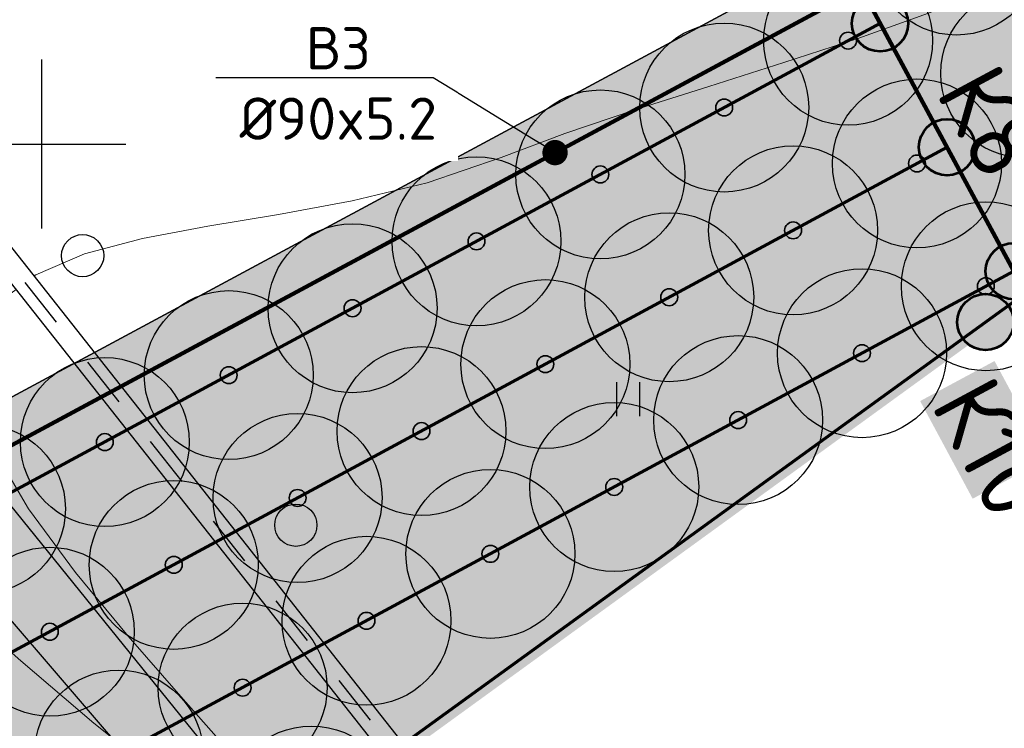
# Model space of a CAD drawing. Header units: millimetres. Extents: x -76021 to 1074922, y 19208 to 400534.
# Tile 50 of 109: x 208696 to 226181, y 182186 to 194764. Entities that reach past the tile are written whole.
import ezdxf
from ezdxf import colors
from ezdxf.entities.mleader import LeaderData, LeaderLine
from ezdxf.math import Vec2, Vec3

# ---------------------------------------------------------------- set-up
doc = ezdxf.new("R2010")
doc.units = ezdxf.units.MM
doc.linetypes.add('Д_ТРОТ_ТРУБА', pattern=[3, 1.5, -1.5])
for name, color, linetype in [('(001) Сетка', 92, 'Continuous'), ('(022) Возд. Линии', 7, 'Continuous'), ('(028) Гидротехн.', 7, 'Continuous'), ('(031) Горизонтали', 42, 'Continuous'), ('(035) Откосы', 7, 'Continuous'), ('(036) Растительность', 7, 'Continuous'), ('(038) Деревья', 7, 'Continuous')]:
    doc.layers.add(name, color=color, linetype=linetype)
doc.layers.add('В3', color=5, linetype='производственный водопровод', lineweight=50)
doc.styles.add('GOST', font='isocpeur.ttf')
doc.styles.get("Standard").update_dxf_attribs({"font": 'arial.ttf'})
doc.linetypes.add('ОТКОСЫ_НЕУКР', pattern='A,0.5,["|",Standard,S=1.199999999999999,R=0,X=0,Y=-1.199999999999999],1,["|",Standard,S=0.5,R=0,X=0,Y=-0.5],0.5', length=2)
doc.linetypes.add('ОТКОСЫ_НЕУКР1', pattern='A,0.5,["|",Standard,S=-1.199999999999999,R=0,X=0,Y=1.199999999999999],1,["|",Standard,S=-0.5,R=0,X=0,Y=0.5],0.5', length=2)
doc.linetypes.add('производственный водопровод', pattern='A,5,-0.5,["В3",Standard,S=0.7,R=0,X=0,Y=-0.35],-2', length=7.5)

# ---------------------------------------------------------------- blocks, each defined once
blk = doc.blocks.new('I04010')
for p, q in [((-0.4122729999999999, 0.0071460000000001), (-0.4122729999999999, 1.207145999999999)), ((0.3877269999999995, 1.207145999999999), (0.3877269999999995, 0.0071460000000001))]:
    blk.add_line(p, q)
blk = doc.blocks.new('Setka')
at = {"layer": '(001) Сетка'}
for p, q in [((0, 1.5), (0, -1.5)), ((-1.5, 0), (1.5, 0))]:
    blk.add_line(p, q, dxfattribs=at)
blk = doc.blocks.new('d-flat-44')
at = {"layer": '(038) Деревья'}
blk.add_ellipse((0, 0), major_axis=(0.2651650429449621, 0.2651650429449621), ratio=0.9999999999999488, start_param=5.497787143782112, end_param=11.7809724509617, dxfattribs=at)
blk = doc.blocks.new('d-flat-45')
at = {"layer": '(038) Деревья'}
blk.add_ellipse((0, 0), major_axis=(0.2651650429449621, 0.2651650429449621), ratio=0.9999999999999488, start_param=5.497787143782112, end_param=11.7809724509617, dxfattribs=at)
blk = doc.blocks.new('A$C05d28b1e')
at = {"layer": '(028) Гидротехн.', "ltscale": 600}
for points in [[(-50702.00000000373, -33563), (-51880.00000000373, -32135), (-92935.00000000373, 19873)], [(-51024.39089181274, -33800.77408502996), (-52191.29833243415, -32386.22075293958), (-93248.96469539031, 19625.15696488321)]]:
    blk.add_lwpolyline(points, dxfattribs=at)
at = {"layer": '(028) Гидротехн.', "color": 3, "linetype": 'Д_ТРОТ_ТРУБА', "ltscale": 600, "flags": 128}
blk.add_lwpolyline([(-50870.11093271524, -33673.50392268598), (-52035.64916621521, -32260.61037646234), (-93091.9823477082, 19749.07848244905)], dxfattribs=at)
at = {"layer": '(031) Горизонтали', "color": 42, "linetype": 'Continuous', "lineweight": 0, "ltscale": 600}
for points in [[(-65792.68308405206, -14510.57369783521), (-65768.19852826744, -14492.43542435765), (-64904.1471157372, -14116.27334648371), (-63873.62613029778, -13842.2228667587), (-62713.09468564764, -13624.62459327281), (-61459.01189548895, -13417.81913414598), (-60147.83687353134, -13176.14709746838), (-58816.02873346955, -12853.94909131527), (-57500.04658901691, -12405.56572379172), (-56369.26381834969, -11979.98109681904), (-55126.71714304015, -11561.40148405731), (-53816.22402391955, -11144.28939425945), (-52481.60192185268, -10723.10733616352), (-51166.66829767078, -10292.31781849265), (-49915.24061220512, -9846.383349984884), (-48771.13632630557, -9379.766439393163), (-47778.17290081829, -8886.929595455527)], [(-61288.02127660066, -24680.30395136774), (-61288.02127659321, -24680.30395136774), (-61254.6401678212, -24636.41195966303), (-61241.3898649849, -24512.8183427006), (-61343.86845077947, -24244.05517087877), (-61676.90868246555, -23747.2988935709), (-62340.3007516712, -22940.82435168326), (-63189.37232371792, -21976.04999580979), (-64128.90884261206, -20904.23697194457), (-65063.69575234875, -19776.64642605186), (-65898.51849693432, -18644.53950414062), (-66538.1625203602, -17559.17735220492), (-66845.36487825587, -16758.99135513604), (-66924.47538701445, -16215.80277499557), (-66893.74652248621, -15886.94787703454), (-66851.05617977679, -15733.73194220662), (-66787.61025614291, -15572.59317088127), (-66628.78347082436, -15277.5453004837), (-66315.08104138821, -14897.56854867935), (-66114.24718772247, -14748.78989028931)], [(-67328.66131193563, -20197.21482849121), (-66032.3675891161, -21342.54209859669), (-64732.96314461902, -22450.74440090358), (-64446.23801518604, -22682.20796757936)]]:
    blk.add_lwpolyline(points, dxfattribs=at)
at = {"layer": '(035) Откосы', "linetype": 'ОТКОСЫ_НЕУКР', "ltscale": 600}
blk.add_lwpolyline([(-79529, -13386), (-74046.00000000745, -8904.999999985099), (-55391.00000001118, -31972), (-60247.00000001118, -36044.9999999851), (-79529, -13386)], dxfattribs=at)
at = {"layer": '(035) Откосы', "linetype": 'ОТКОСЫ_НЕУКР1', "ltscale": 600}
blk.add_lwpolyline([(-77383.99999999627, -13280), (-74180, -11342), (-56566.06195314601, -31862.91687582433), (-60208.00000000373, -34835), (-77383.99999999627, -13280)], dxfattribs=at)
at = {"layer": '(001) Сетка', "xscale": 1000, "yscale": 1000, "zscale": 1000}
blk.add_blockref('Setka', (-65665, -12169), dxfattribs=at)
at = {"layer": '(022) Возд. Линии', "xscale": 1000, "yscale": 1000, "zscale": 1000}
for name, p in [('d-flat-44', (-64934.75425536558, -14149.22673769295)), ('d-flat-45', (-61148.11517694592, -18935.18122076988))]:
    blk.add_blockref(name, p, dxfattribs=at)
at = {"layer": '(036) Растительность', "linetype": 'Continuous', "xscale": 500, "yscale": 500, "zscale": 500}
blk.add_blockref('I04010', (-55240.5001652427, -17001.79863125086), dxfattribs=at)
blk = doc.blocks.new('фонтан разбрызгиватель')
h = blk.add_hatch(color=256)
h.dxf.hatch_style = 1
h.set_gradient(color1=(0, 0, 255), color2=(0, 0, 255), tint=1)
h.paths.add_polyline_path([(150, 3.552713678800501e-15, 1), (-150, 0, 1)])
at = {"lineweight": 35}
blk.add_circle((0, 0), 150, dxfattribs=at)
blk = doc.blocks.new('Приямок')
at = {"layer": 'В3', "ltscale": 1000}
h = blk.add_hatch(color=256, dxfattribs=at)
h.set_gradient(color1=(0, 0, 255), color2=(0, 0, 255), tint=1)
h.paths.add_polyline_path([(500, 0, 1), (-500, 0, 1)])
at = {"color": 1, "lineweight": 53, "ltscale": 1250}
blk.add_circle((0, 0), 500, dxfattribs=at)
blk = doc.blocks.new('_Dot')
at = {"color": 0, "linetype": 'ByBlock', "lineweight": -2}
blk.add_line((-0.5, 0), (-1, 0), dxfattribs=at)
at = {"color": 0, "linetype": 'ByBlock', "const_width": 0.5}
blk.add_lwpolyline([(-0.25, 0, 1), (0.25, 0, 1)], format="xyb", close=True, dxfattribs=at)

msp = doc.modelspace()

# ---------------------------------------------------------------- block references
at = {"color": 5, "lineweight": 50}
msp.add_blockref('A$C05d28b1e', (274748.0189126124, 204725.4916361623), dxfattribs=at)

# ---------------------------------------------------------------- next in the draw order: hatches: boundary and pattern name
at = {"true_color": 0xbdffbd, "transparency": 33554687}
h = msp.add_hatch(color=254, dxfattribs=at)
h.dxf.hatch_style = 1
h.paths.add_polyline_path([(214820.8800540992, 216948.7253162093), (217126.1156239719, 218322.0207615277), (215603.6625730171, 220877.6346598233), (209171.3314113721, 217045.7091063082), (215496.6642266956, 206427.9048698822), (221928.9953883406, 210259.8304233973), (220406.5423373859, 212815.4443216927), (218101.3067675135, 211442.1488763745)], flags=16)
h.paths.add_polyline_path([(224023.6489053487, 225893.6638374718), (217321.8775845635, 221901.2249949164), (218844.3306355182, 219345.6110966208), (221149.5662053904, 220718.9065419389), (224429.9929188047, 215212.3301021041), (222124.7573489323, 213839.0346567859), (223647.210399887, 211283.4207584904), (230348.9817206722, 215275.8596010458)], flags=16)
h.paths.add_polyline_path([(198145.9180665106, 256389.507595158), (196714.6222119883, 258810.6963092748), (195945.5755586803, 258343.3554829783), (195452.2226863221, 259155.207035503), (180753.4366827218, 250222.9234517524), (181792.0743087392, 248513.7622885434), (184954.0224606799, 250435.2418966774), (185778.5186348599, 249078.4675946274)], flags=17)
h.paths.add_polyline_path([(112361.9479704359, 220188.4503307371), (111031.9257359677, 219380.2110810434), (111784.9358170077, 218141.0728544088), (110930.4036978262, 217621.7834914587), (111501.6587876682, 216681.7376184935), (112356.2343066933, 217201.0533550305), (113109.2443877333, 215961.9151283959), (114308.0171651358, 216690.3955891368)], flags=17)
h.paths.add_polyline_path([(105307.4471395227, 232868.8987692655), (103501.6980646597, 231771.5657776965), (104254.7081456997, 230532.427551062), (103400.2809094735, 230013.2019242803), (108385.7459097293, 221809.2211079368), (109240.2780289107, 222328.510470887), (109993.2881099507, 221089.3722442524), (111388.9133730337, 221937.4777016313)], flags=17)
h.paths.add_polyline_path([(156979.3206527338, 232925.0673546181), (156752.8632677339, 233297.7210673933), (159914.8114196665, 235219.2006755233), (158876.1737936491, 236928.3618387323), (144177.3877900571, 227996.0782549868), (144670.7406624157, 227184.2267024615), (143901.6940091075, 226716.8858761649), (144568.74273966, 225588.5022138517)], flags=17)
h.paths.add_polyline_path([(142502.740888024, 224367.1765615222), (141850.5488729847, 225470.4285141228), (141081.5022196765, 225003.087687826), (140588.1493473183, 225814.9392403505), (140331.7751728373, 225659.143596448), (141058.82151105, 224462.7307822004), (136016.7960795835, 221398.7497854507), (135886.9663763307, 221612.3949308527), (132969.5134724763, 219839.4922793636), (133454.8570661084, 219018.4821243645)], flags=17)
edge = h.paths.add_edge_path(flags=17)
edge.add_line((209900.1426716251, 266779.7772694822), (204300.5454405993, 276526.4190539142))
edge.add_line((204300.5454405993, 276526.4190539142), (202947.913577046, 275704.4401920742))
edge.add_line((202947.913577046, 275704.4401920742), (208270.9314103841, 266944.9892306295))
edge.add_line((208270.9314103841, 266944.9892306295), (204339.8607350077, 264556.1226907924))
edge.add_line((204339.8607350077, 264556.1226907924), (205066.9070732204, 263359.7098765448))
edge.add_line((205066.9070732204, 263359.7098765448), (200024.8816417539, 260295.7288797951))
edge.add_line((200024.8816417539, 260295.7288797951), (199297.8353035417, 261492.1416940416))
edge.add_line((199297.8353035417, 261492.1416940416), (199041.4611290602, 261336.3460501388))
edge.add_line((199041.4611290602, 261336.3460501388), (199534.8140014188, 260524.4944976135))
edge.add_line((199534.8140014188, 260524.4944976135), (198765.7673481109, 260057.1536713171))
edge.add_line((198765.7673481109, 260057.1536713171), (200211.9199181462, 257610.8332474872))
edge.add_line((200211.9199181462, 257610.8332474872), (208825.5364367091, 262702.8087484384))
edge.add_arc((207298.8793712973, 265285.3110629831), 2999.999999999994, 300.5896344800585, 389.8780372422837)
edge = h.paths.add_edge_path(flags=17)
edge.add_line((103051.5675112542, 200547.2891192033), (115708.5556294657, 208238.79553633))
edge.add_arc((114150.5991936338, 210802.5372830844), 3000.000000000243, 301.2865698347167, 389.0884551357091)
edge.add_line((116772.209793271, 212261.0152101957), (115281.051762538, 214941.3682182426))
edge.add_line((115281.051762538, 214941.3682182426), (114147.8820137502, 214252.7539651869))
edge.add_line((114147.8820137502, 214252.7539651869), (114900.8920947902, 213013.6157385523))
edge.add_line((114900.8920947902, 213013.6157385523), (114046.3165757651, 212494.3000020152))
edge.add_line((114046.3165757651, 212494.3000020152), (114409.7896270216, 211896.176067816))
edge.add_line((114409.7896270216, 211896.176067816), (101761.8205277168, 204210.1503833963))
edge.add_line((101761.8205277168, 204210.1503833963), (101398.4063783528, 204808.1773898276))
edge.add_line((101398.4063783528, 204808.1773898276), (100543.8077135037, 204288.847587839))
edge.add_line((100543.8077135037, 204288.847587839), (99790.79763168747, 205527.985815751))
edge.add_line((99790.79763168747, 205527.985815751), (97397.99005966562, 204073.9041161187))
edge.add_line((97397.99005966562, 204073.9041161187), (98929.8693286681, 201553.0744301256))
edge.add_arc((101493.6110754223, 203111.0308659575), 3000.000000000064, 211.2865698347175, 301.2865698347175)
h.paths.add_polyline_path([(97999.14992540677, 208476.2852043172), (98853.7485902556, 208995.6150063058), (98282.49350041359, 209935.660879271), (97427.85143572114, 209416.3047036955), (96674.8413539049, 210655.4429316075), (94282.07718811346, 209201.3876094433), (96359.35243577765, 205783.0652806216), (98752.16000567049, 207237.1469789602)], flags=17)
h.paths.add_polyline_path([(90752.37071206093, 222327.0793120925), (89897.62376441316, 221807.6594003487), (89144.61368259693, 223046.7976282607), (86751.95441519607, 221592.8060516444), (93243.43956422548, 210910.5487739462), (95636.20372788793, 212364.6040948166), (94883.19364762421, 213603.7423201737), (95737.83571231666, 214123.0984957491)], flags=17)
edge = h.paths.add_edge_path(flags=17)
edge.add_line((100492.1544576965, 234798.7562548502), (100855.6231213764, 234200.6395407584))
edge.add_line((100855.6231213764, 234200.6395407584), (101710.0503576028, 234719.8651675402))
edge.add_line((101710.0503576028, 234719.8651675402), (102463.0604386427, 233480.7269409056))
edge.add_line((102463.0604386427, 233480.7269409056), (104334.4125421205, 234617.9261401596))
edge.add_line((104334.4125421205, 234617.9261401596), (103714.5570330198, 235732.114941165))
edge.add_arc((101092.9464333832, 234273.6370140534), 2999.999999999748, 29.08845513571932, 121.286569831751)
edge.add_line((99534.98999768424, 236837.378760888), (85997.6410544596, 228610.8871751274))
edge.add_arc((87555.59749015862, 226047.1454282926), 2999.999999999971, 121.2865698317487, 211.2865698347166)
edge.add_line((84991.85574340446, 224489.1889924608), (85713.3167913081, 223301.9672161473))
edge.add_line((85713.3167913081, 223301.9672161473), (88105.97605657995, 224755.9587914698))
edge.add_line((88105.97605657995, 224755.9587914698), (87352.96597631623, 225995.0970168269))
edge.add_line((87352.96597631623, 225995.0970168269), (88207.712923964, 226514.5169285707))
edge.add_line((88207.712923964, 226514.5169285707), (87844.1853583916, 227112.7305704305))
edge.add_line((87844.1853583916, 227112.7305704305), (100492.1544576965, 234798.7562548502))
edge = h.paths.add_edge_path(flags=17)
edge.add_line((206429.5260647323, 217740.3337827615), (224718.2735818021, 228635.4691841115))
edge.add_line((224718.2735818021, 228635.4691841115), (228392.671244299, 222467.5668450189))
edge.add_line((228392.671244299, 222467.5668450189), (233629.6400466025, 225476.2868388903))
edge.add_line((233629.6400466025, 225476.2868388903), (230763.0187299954, 230465.9191189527))
edge.add_arc((228161.7554297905, 228971.4529122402), 2999.999999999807, 29.87803724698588, 120.0993965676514)
edge.add_line((226657.2505534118, 231566.9230193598), (203230.4818343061, 217987.2298150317))
edge.add_arc((204734.9867106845, 215391.759707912), 2999.999999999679, 120.0993965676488, 209.6273998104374)
edge.add_line((202127.2108544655, 213908.6868561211), (205080.5429171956, 208715.6661361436))
edge.add_line((205080.5429171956, 208715.6661361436), (210103.8834394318, 211572.4990714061))
edge.add_line((210103.8834394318, 211572.4990714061), (206429.5260647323, 217740.3337827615))
edge = h.paths.add_edge_path(flags=17)
edge.add_line((215489.0996818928, 196338.8022293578), (220126.3913766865, 198832.9888262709))
edge.add_arc((218705.3361244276, 201475.0717110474), 3000.000000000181, 298.2737704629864, 330.6005223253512)
edge.add_line((221318.9909833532, 200002.384276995), (224444.8141732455, 205549.945001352))
edge.add_arc((227058.4690321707, 204077.2575672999), 2999.999999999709, 120.9636571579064, 150.6005223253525, ccw=False)
edge.add_line((225514.9862276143, 206649.7390214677), (237068.7907628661, 213581.994489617))
edge.add_arc((235525.3079583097, 216154.4759437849), 2999.99999999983, 300.9636571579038, 389.8780372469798)
edge.add_line((238126.5712585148, 217648.9421504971), (236200.48088148, 221001.4891590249))
edge.add_line((236200.48088148, 221001.4891590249), (234625.9508510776, 223742.1113054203))
edge.add_line((234625.9508510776, 223742.1113054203), (229416.3894048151, 220749.137263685))
edge.add_line((229416.3894048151, 220749.137263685), (233090.787067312, 214581.2349245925))
edge.add_line((233090.787067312, 214581.2349245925), (214802.0395502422, 203686.0995232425))
edge.add_line((214802.0395502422, 203686.0995232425), (211127.6821755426, 209853.9342345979))
edge.add_line((211127.6821755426, 209853.9342345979), (206069.258151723, 206977.1488986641))
edge.add_line((206069.258151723, 206977.1488986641), (211460.2685734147, 197497.8122623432))
edge.add_arc((214068.0444296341, 198980.885114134), 2999.99999999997, 209.6273998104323, 298.2737704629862)
edge = h.paths.add_edge_path(flags=17)
edge.add_line((194192.9728349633, 196985.9511812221), (199241.3180521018, 187599.8654020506))
edge.add_line((199241.3180521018, 187599.8654020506), (206679.6983444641, 191600.6291342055))
edge.add_arc((205258.6430922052, 194242.7120189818), 3000.000000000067, 298.2737704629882, 389.6273998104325)
edge.add_line((207866.4189484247, 195725.7848707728), (202800.9094800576, 204632.7736779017))
edge.add_line((202800.9094800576, 204632.7736779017), (195139.3172180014, 200275.5358968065))
edge.add_arc((192052.2705328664, 199382.7002930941), 3213.566967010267, -6.30961949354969e-12, 16.13092597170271, ccw=False)
edge.add_arc((192052.2705328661, 199382.7002930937), 3213.566967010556, 311.77024430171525, 359.9999999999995, ccw=False)
edge = h.paths.add_edge_path(flags=17)
edge.add_line((190745.2686859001, 183030.2299659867), (197920.2766097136, 186889.3377759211))
edge.add_line((197920.2766097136, 186889.3377759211), (192871.9313925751, 196275.4235550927))
edge.add_arc((192052.2705328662, 199382.7002930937), 3213.566967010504, 223.1238736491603, 284.77729662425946, ccw=False)
edge.add_line((189706.7602736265, 197185.9767612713), (182063.1853497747, 192838.9856526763))
edge.add_line((182063.1853497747, 192838.9856526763), (186682.1305488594, 184251.2575985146))
edge.add_arc((189324.2134336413, 185672.3128507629), 2999.999999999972, 208.2737704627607, 298.2737704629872)
edge = h.paths.add_edge_path(flags=17)
edge.add_line((189911.5682307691, 201779.4494049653), (188415.0981299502, 204561.7465990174))
edge.add_line((188415.0981299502, 204561.7465990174), (188128.9854640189, 204387.8792151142))
edge.add_line((188128.9854640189, 204387.8792151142), (185951.4586267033, 207971.1735315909))
edge.add_line((185951.4586267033, 207971.1735315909), (179296.8900734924, 204113.7487009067))
edge.add_arc((180801.3949498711, 201518.2785937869), 2999.999999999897, 120.0993965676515, 208.273770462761)
edge.add_line((178159.3120650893, 200097.2233415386), (181352.4593855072, 194160.3958532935))
edge.add_line((181352.4593855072, 194160.3958532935), (188965.223847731, 198489.864689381))
edge.add_arc((192052.2705328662, 199382.7002930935), 3213.566967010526, 179.9999999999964, 196.1309259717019, ccw=False)
edge.add_arc((192052.2705328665, 199382.7002930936), 3213.566967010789, 131.7702443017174, 179.9999999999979, ccw=False)
edge = h.paths.add_edge_path(flags=17)
edge.add_line((202059.3730541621, 205936.6616060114), (198690.90197442, 211859.6461333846))
edge.add_arc((196083.1261182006, 210376.5732815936), 3000.000000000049, 29.62739981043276, 120.0993965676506)
edge.add_line((194578.6212418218, 212972.0433887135), (194085.6776655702, 212686.3009283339))
edge.add_line((194085.6776655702, 212686.3009283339), (196162.0429310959, 209269.4760573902))
edge.add_line((196162.0429310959, 209269.4760573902), (189698.7432330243, 205341.8029981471))
edge.add_line((189698.7432330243, 205341.8029981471), (191232.6096731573, 202489.9770310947))
edge.add_arc((192052.2705328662, 199382.7002930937), 3213.566967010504, 43.123873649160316, 104.77729662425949, ccw=False)
edge.add_line((194397.7807921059, 201579.4238249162), (202059.3730541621, 205936.6616060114))
edge = h.paths.add_edge_path(flags=17)
edge.add_line((164213.3013144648, 219576.7748846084), (163356.425273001, 220986.8328442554))
edge.add_line((163356.425273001, 220986.8328442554), (167159.3088611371, 223297.8015621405))
edge.add_line((167159.3088611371, 223297.8015621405), (163861.6343985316, 228724.3882553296))
edge.add_line((163861.6343985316, 228724.3882553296), (160699.6862465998, 226802.9086471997))
edge.add_line((160699.6862465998, 226802.9086471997), (159056.7495894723, 229506.492127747))
edge.add_line((159056.7495894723, 229506.492127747), (146556.0182203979, 222116.6323936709))
edge.add_arc((148266.2624116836, 219651.8677383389), 3000.000000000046, 124.7559020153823, 210.589634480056)
edge.add_line((145683.7600971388, 218125.2106729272), (151374.6735680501, 208498.4270661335))
edge.add_line((151374.6735680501, 208498.4270661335), (153745.9948775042, 209939.4518146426))
edge.add_line((153745.9948775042, 209939.4518146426), (152291.9022010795, 212332.2774431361))
edge.add_line((152291.9022010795, 212332.2774431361), (164213.3013144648, 219576.7748846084))
h.paths.add_polyline_path([(183974.4349599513, 211224.52386795), (183689.6048947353, 211693.2344878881), (183143.5248591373, 212591.8527985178), (182972.6087428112, 212487.9890359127), (183388.0637932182, 211804.3245706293), (176636.8771985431, 207701.7059478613), (176221.4221481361, 208385.3704131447), (172290.3514727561, 205996.5038733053), (172082.6239475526, 206338.3361059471), (160289.4119214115, 199171.7364864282), (158835.3192449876, 201564.5621149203), (156421.9761094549, 200098.0011849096), (158829.7007375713, 195944.3574203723)], flags=17)
edge = h.paths.add_edge_path(flags=17)
edge.add_line((138322.9200418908, 217249.6019040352), (127699.7112266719, 210969.6474955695))
edge.add_arc((129226.3682920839, 208387.1451810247), 3000.00000000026, 120.5896344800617, 209.0884551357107)
edge.add_line((126604.7576924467, 206928.6672539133), (137798.0282308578, 186808.7901254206))
edge.add_arc((140419.6388304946, 188267.268052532), 2999.999999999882, 209.0884551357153, 301.2865699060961)
edge.add_line((141977.5952695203, 185703.5263077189), (155410.6444996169, 193866.6361787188))
edge.add_line((155410.6444996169, 193866.6361787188), (153002.9198715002, 198020.2799432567))
edge.add_line((153002.9198715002, 198020.2799432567), (151998.6745921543, 197410.0116108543))
edge.add_line((151998.6745921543, 197410.0116108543), (146909.3502246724, 205784.9013105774))
edge.add_line((146909.3502246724, 205784.9013105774), (147956.0983411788, 206420.9981293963))
edge.add_line((147956.0983411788, 206420.9981293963), (142240.4236777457, 216089.667919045))
edge.add_arc((139657.9213632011, 214563.0108536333), 2999.99999999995, 30.58963448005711, 116.4233669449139)
edge = h.paths.add_edge_path(flags=17)
edge.add_line((196998.758207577, 251064.703188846), (187855.9475715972, 245659.8923677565))
edge.add_line((187855.9475715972, 245659.8923677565), (188900.8454395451, 243940.4294764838))
edge.add_line((188900.8454395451, 243940.4294764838), (185738.8972876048, 242018.9498683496))
edge.add_line((185738.8972876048, 242018.9498683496), (189036.5717502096, 236592.3631751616))
edge.add_line((189036.5717502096, 236592.3631751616), (192839.4553383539, 238903.3318930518))
edge.add_line((192839.4553383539, 238903.3318930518), (193696.3313798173, 237493.2739334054))
edge.add_line((193696.3313798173, 237493.2739334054), (204596.1777995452, 244108.0986252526))
edge.add_line((204596.1777995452, 244108.0986252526), (201107.9187848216, 250008.8586474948))
edge.add_arc((198525.4164702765, 248482.201582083), 3000.000000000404, 30.5896344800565, 120.5896610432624)
edge = h.paths.add_edge_path(flags=17)
edge.add_arc((212280.8176183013, 256613.7646137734), 2999.9999999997, 29.87803724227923, 120.5896344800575)
edge.add_line((210754.1605528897, 259196.2669283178), (205607.1004533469, 256153.5607813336))
edge.add_arc((207133.7575187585, 253571.058466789), 2999.99999999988, 120.589634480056, 210.5896344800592)
edge.add_line((204551.255204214, 252044.4014013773), (208039.514218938, 246143.6413791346))
edge.add_line((208039.514218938, 246143.6413791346), (209464.3959163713, 243798.8847494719))
edge.add_line((209464.3959163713, 243798.8847494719), (213908.4678224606, 246499.4962504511))
edge.add_line((213908.4678224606, 246499.4962504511), (215414.1784507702, 244021.7291597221))
edge.add_line((215414.1784507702, 244021.7291597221), (221098.7118912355, 247287.5819956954))
edge.add_line((221098.7118912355, 247287.5819956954), (214882.0809186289, 258108.2308202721))
edge = h.paths.add_edge_path(flags=17)
edge.add_line((225781.4275314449, 239136.8614991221), (223091.3334999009, 243819.2309285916))
edge.add_line((223091.3334999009, 243819.2309285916), (217492.0815616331, 240602.3736414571))
edge.add_line((217492.0815616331, 240602.3736414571), (218997.7921899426, 238124.606550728))
edge.add_line((218997.7921899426, 238124.606550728), (214553.9731655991, 235424.148723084))
edge.add_line((214553.9731655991, 235424.148723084), (217362.4902366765, 230802.5095836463))
edge.add_line((217362.4902366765, 230802.5095836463), (224684.6691074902, 235046.9251854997))
edge.add_arc((223180.1642311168, 237642.395292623), 3000.000000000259, 300.0993965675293, 389.8780372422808)
h.paths.add_polyline_path([(213901.1204328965, 228796.0723935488), (212589.7435156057, 230954.0478425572), (201822.0281873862, 224410.6307986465), (202029.7557125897, 224068.7985660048), (198098.6850372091, 221679.9320261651), (198514.1400876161, 220996.2675608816), (191762.9534929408, 216893.6489381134), (191347.4984425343, 217577.3134033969), (191176.5823262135, 217473.4496407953), (192007.9564239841, 216105.3571661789)], flags=17)
h.paths.add_polyline_path([(220749.6149157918, 219078.2306395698), (222796.7955859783, 215641.8006164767), (218501.2580571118, 213082.8247787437), (216454.0773869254, 216519.2548018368)], flags=16)
edge = h.paths.add_edge_path(flags=17)
edge.add_line((126035.6612326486, 228965.7470213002), (124411.9581276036, 227979.0412765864))
edge.add_line((124411.9581276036, 227979.0412765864), (123678.8894279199, 229185.3643676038))
edge.add_line((123678.8894279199, 229185.3643676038), (116457.6880194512, 225168.0008190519))
edge.add_line((116457.6880194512, 225168.0008190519), (121741.4954621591, 215670.3695277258))
edge.add_arc((124363.1060617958, 217128.8474548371), 2999.999999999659, 209.0884551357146, 300.5896344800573)
edge.add_line((125889.7631272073, 214546.3451402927), (132421.8561402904, 218407.8192981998))
edge.add_line((132421.8561402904, 218407.8192981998), (131358.6790659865, 220206.2960598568))
edge.add_line((131358.6790659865, 220206.2960598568), (126035.6612326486, 228965.7470213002))
edge = h.paths.add_edge_path(flags=17)
edge.add_line((181938.3257366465, 178293.3791251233), (154215.0541750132, 163382.3023797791))
edge.add_arc((152793.9989227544, 166024.3852645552), 2999.999999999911, 209.0884551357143, 298.2737704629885, ccw=False)
edge.add_line((150172.3883231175, 164565.9073374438), (147155.1258125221, 169989.4295125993))
edge.add_line((147155.1258125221, 169989.4295125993), (155925.2097841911, 174868.4813036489))
edge.add_line((155925.2097841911, 174868.4813036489), (159609.9109477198, 168683.2833438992))
edge.add_line((159609.9109477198, 168683.2833438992), (174558.3815481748, 177588.51925921))
edge.add_line((174558.3815481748, 177588.51925921), (170873.947718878, 183773.2684674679))
edge.add_line((170873.947718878, 183773.2684674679), (179811.7554582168, 188580.505479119))
edge.add_line((179811.7554582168, 188580.505479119), (183159.3533691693, 182356.5172621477))
edge.add_arc((180517.2704843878, 180935.4620098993), 2999.999999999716, -61.72622953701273, 28.27377046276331, ccw=False)
edge = h.paths.add_edge_path(flags=17)
edge.add_line((143726.8553784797, 182085.8729428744), (170853.2707813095, 198570.284303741))
edge.add_arc((172411.2272203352, 196006.542558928), 2999.999999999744, 28.273794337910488, 121.2865699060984, ccw=False)
edge.add_line((175053.309512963, 197427.598912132), (178864.3852900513, 190341.8940689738))
edge.add_line((178864.3852900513, 190341.8940689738), (169849.3746297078, 185493.1331456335))
edge.add_line((169849.3746297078, 185493.1331456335), (166164.9408004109, 191677.8823538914))
edge.add_line((166164.9408004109, 191677.8823538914), (151216.4701999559, 182772.6464385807))
edge.add_line((151216.4701999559, 182772.6464385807), (154901.1713634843, 176587.448478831))
edge.add_line((154901.1713634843, 176587.448478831), (146182.8071944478, 171737.1699123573))
edge.add_line((146182.8071944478, 171737.1699123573), (142663.2012178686, 178063.65327095))
edge.add_arc((145284.811817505, 179522.1311980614), 2999.999999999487, 121.28656990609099, 209.0884551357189, ccw=False)
h.paths.add_polyline_path([(165470.3161239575, 188936.0770072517), (160573.4033410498, 186018.8445522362), (162108.7888436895, 183441.5220349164), (164428.3791092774, 184823.3689872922), (167703.8681815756, 179325.0809503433), (165384.2779159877, 177943.2339979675), (166919.6634186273, 175365.9114806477), (171816.576201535, 178283.1439356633)], flags=16)
h.paths.add_polyline_path([(163666.0629044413, 176919.6436628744), (161346.4726388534, 175537.7967104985), (158070.9835665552, 181036.0847474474), (160390.5738321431, 182417.9316998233), (158855.1883295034, 184995.254217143), (153958.2755465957, 182078.0217621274), (160304.5356241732, 171425.0886905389), (165201.448407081, 174342.3211455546)], flags=16)
h.paths.add_polyline_path([(164011.6043034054, 183178.2857793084), (159716.066774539, 180619.3099415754), (161763.2474447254, 177182.8799184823), (166058.7849735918, 179741.8557562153)], flags=16)
edge = h.paths.add_edge_path()
edge.add_arc((140227.1149719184, 162323.7074873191), 3000.000000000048, 15.94914245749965, 119.0884551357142)
edge.add_line((138768.637044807, 164945.3180869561), (136829.4704326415, 163866.5035211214))
edge.add_line((136829.4704326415, 163866.5035211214), (119327.7353073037, 195325.8307167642))
edge.add_line((119327.7353073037, 195325.8307167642), (121949.345906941, 196784.308643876))
edge.add_arc((120490.8679798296, 199405.9192435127), 2999.999999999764, 299.0884551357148, 389.0884551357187)
edge.add_line((123112.4785794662, 200864.3971706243), (121394.1241307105, 203953.1351988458))
edge.add_arc((118772.5135310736, 202494.6572717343), 2999.999999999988, 29.08845513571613, 121.2865698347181)
edge.add_line((117214.5570952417, 205058.3990184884), (105296.4736441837, 197815.9164872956))
edge.add_arc((101661.2419605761, 203797.9805630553), 6999.999999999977, 219.1121955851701, 301.28656983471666, ccw=False)
edge.add_line((96229.85692333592, 199382.0937237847), (151545.0957390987, 115300.0917611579))
edge.add_line((151545.0957390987, 115300.0917611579), (188931.7371165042, 63929.74618648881))
edge.add_line((188931.7371165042, 63929.74618648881), (189915.2989301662, 64787.52197525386))
edge.add_line((189915.2989301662, 64787.52197525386), (169182.6885089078, 93274.73887317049))
edge.add_line((169182.6885089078, 93274.73887317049), (148747.3285322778, 143403.5520653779))
edge.add_line((148747.3285322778, 143403.5520653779), (143111.6329168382, 163148.0594906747))
edge = h.paths.add_edge_path(flags=17)
edge.add_line((175632.1568957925, 273670.0737452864), (178792.1255034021, 272898.9716775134))
edge.add_line((178792.1255034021, 272898.9716775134), (179563.227571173, 276058.9402851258))
edge.add_line((179563.227571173, 276058.9402851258), (182723.1961787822, 275287.8382173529))
edge.add_line((182723.1961787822, 275287.8382173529), (183494.2982465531, 278447.8068249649))
edge.add_line((183494.2982465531, 278447.8068249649), (186654.2668541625, 277676.704757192))
edge.add_line((186654.2668541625, 277676.704757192), (187425.3689219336, 280836.6733648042))
edge.add_line((187425.3689219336, 280836.6733648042), (190585.3375295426, 280065.5712970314))
edge.add_line((190585.3375295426, 280065.5712970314), (191356.4395973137, 283225.5399046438))
edge.add_line((191356.4395973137, 283225.5399046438), (198084.5022487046, 281583.7441570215))
edge.add_line((198084.5022487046, 281583.7441570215), (199027.0565388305, 282156.5235831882))
edge.add_line((199027.0565388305, 282156.5235831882), (200507.1151559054, 279720.9689256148))
edge.add_line((200507.1151559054, 279720.9689256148), (201958.5073806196, 280602.9633256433))
edge.add_line((201958.5073806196, 280602.9633256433), (196948.466709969, 289323.4247673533))
edge.add_arc((194347.2034096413, 287828.9585608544), 2999.999999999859, 29.87803724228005, 120.0548210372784)
edge.add_line((192844.7182375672, 290425.5983717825), (161940.6008860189, 272543.650370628))
edge.add_arc((163443.0860580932, 269947.0105596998), 3000.000000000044, 120.0548210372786, 211.2865699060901)
edge.add_line((160879.3443132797, 268389.0541206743), (163966.9089127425, 263308.2199874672))
edge.add_line((163966.9089127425, 263308.2199874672), (164992.405610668, 263931.4025630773))
edge.add_line((164992.405610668, 263931.4025630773), (166082.9751179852, 262136.7833417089))
edge.add_line((166082.9751179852, 262136.7833417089), (166128.2197974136, 262164.2780142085))
edge.add_line((166128.2197974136, 262164.2780142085), (167770.0155450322, 268892.3406656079))
edge.add_line((167770.0155450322, 268892.3406656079), (170929.9841526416, 268121.238597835))
edge.add_line((170929.9841526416, 268121.238597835), (171701.0862204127, 271281.2072054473))
edge.add_line((171701.0862204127, 271281.2072054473), (174861.0548280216, 270510.1051376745))
edge.add_line((174861.0548280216, 270510.1051376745), (175632.1568957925, 273670.0737452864))
edge = h.paths.add_edge_path(flags=17)
edge.add_line((123057.3584845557, 235990.6098385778), (124699.1542321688, 242718.6724899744))
edge.add_line((124699.1542321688, 242718.6724899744), (127859.1228397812, 241947.5704222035))
edge.add_line((127859.1228397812, 241947.5704222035), (128630.2249075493, 245107.539029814))
edge.add_line((128630.2249075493, 245107.539029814), (131790.1935151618, 244336.4369620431))
edge.add_line((131790.1935151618, 244336.4369620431), (132561.2955829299, 247496.4055696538))
edge.add_line((132561.2955829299, 247496.4055696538), (135721.2641905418, 246725.3035018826))
edge.add_line((135721.2641905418, 246725.3035018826), (136492.3662583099, 249885.2721094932))
edge.add_line((136492.3662583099, 249885.2721094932), (139652.3348659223, 249114.1700417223))
edge.add_line((139652.3348659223, 249114.1700417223), (140423.4369336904, 252274.1386493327))
edge.add_line((140423.4369336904, 252274.1386493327), (143583.4055413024, 251503.0365815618))
edge.add_line((143583.4055413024, 251503.0365815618), (144354.5076090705, 254663.0051891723))
edge.add_line((144354.5076090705, 254663.0051891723), (147514.4762166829, 253891.9031214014))
edge.add_line((147514.4762166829, 253891.9031214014), (148285.578284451, 257051.8717290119))
edge.add_line((148285.578284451, 257051.8717290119), (155013.640935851, 255410.0759813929))
edge.add_line((155013.640935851, 255410.0759813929), (155058.8856152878, 255437.5706538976))
edge.add_line((155058.8856152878, 255437.5706538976), (153968.3161079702, 257232.189875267))
edge.add_line((153968.3161079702, 257232.189875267), (154993.8128058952, 257855.372450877))
edge.add_line((154993.8128058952, 257855.372450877), (151722.0079826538, 263239.3885864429))
edge.add_arc((149158.2662378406, 261681.432147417), 2999.999999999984, 31.28656990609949, 120.0548210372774)
edge.add_line((147655.7810657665, 264278.0719583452), (127050.7391705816, 252355.4441887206))
edge.add_line((127050.7391705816, 252355.4441887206), (110148.557772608, 242575.3904364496))
edge.add_arc((111651.0429446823, 239978.7506255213), 3000.000000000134, 120.0548210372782, 209.0884551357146)
edge.add_line((109029.4323450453, 238520.2726984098), (115485.3694013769, 226915.7412188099))
edge.add_line((115485.3694013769, 226915.7412188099), (122639.4869877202, 230895.7840936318))
edge.add_line((122639.4869877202, 230895.7840936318), (121971.1597064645, 231995.5700101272))
edge.add_line((121971.1597064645, 231995.5700101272), (123594.8628115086, 232982.2757548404))
edge.add_line((123594.8628115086, 232982.2757548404), (122114.8041944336, 235417.8304124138))
edge.add_line((122114.8041944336, 235417.8304124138), (123057.3584845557, 235990.6098385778))
edge = h.paths.add_edge_path(flags=17)
edge.add_arc((192052.2705328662, 199382.7002930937), 1697.05393394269, -180, 0, ccw=False)
edge.add_arc((192052.2705328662, 199382.7002930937), 1697.05393394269, 0, 180, ccw=False)
edge = h.paths.add_edge_path()
edge.add_line((194002.3969308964, 100264.8472664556), (182386.0377944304, 90725.1955109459))
edge.add_arc((180482.1004887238, 93043.60503817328), 3000.000000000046, 216.046620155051, 309.3937167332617, ccw=False)
edge.add_line((178056.4851077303, 91278.2750340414), (174519.7920753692, 96137.79534869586))
edge.add_arc((176945.4074563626, 97903.1253528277), 2999.999999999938, 129.3937167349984, 216.0466201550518, ccw=False)
edge.add_line((175041.4701505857, 100221.5348799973), (186386.6477079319, 109538.4853751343))
edge.add_arc((188290.5850137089, 107220.0758479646), 3000.00000000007, 39.393716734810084, 129.3937167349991, ccw=False)
edge.add_line((190608.9945408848, 109124.013153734), (194416.8691523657, 104487.194099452))
edge.add_arc((192098.4596251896, 102583.2567936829), 3000.000000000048, -50.60628326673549, 39.393716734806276, ccw=False)
h.paths.add_polyline_path([(225909.0974369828, 121284.1127244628), (227170.7738567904, 119739.0249970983), (227174.8170141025, 119742.3442395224)], flags=17)
edge = h.paths.add_edge_path()
edge.add_line((164910.9418021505, 145006.0709647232), (257456.2081396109, 212136.7389124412))
edge.add_line((257456.2081396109, 212136.7389124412), (211777.9208457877, 293532.0085986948))
edge.add_line((211777.9208457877, 293532.0085986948), (209083.0761358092, 291938.9398554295))
edge.add_line((209083.0761358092, 291938.9398554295), (206029.7620049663, 297103.9444845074))
edge.add_line((206029.7620049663, 297103.9444845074), (208840.8149549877, 298765.7102158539))
edge.add_line((208840.8149549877, 298765.7102158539), (203746.1376435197, 307844.0417010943))
edge.add_line((203746.1376435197, 307844.0417010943), (75953.59151628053, 230203.0577881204))
edge.add_line((75953.59151628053, 230203.0577881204), (95229.83590038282, 200902.1770030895))
edge.add_line((95229.83590038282, 200902.1770030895), (78625.25142780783, 228226.3469354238))
edge.add_line((78625.25142780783, 228226.3469354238), (77404.85222082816, 230234.6112962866))
edge.add_line((77404.85222082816, 230234.6112962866), (82147.77445123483, 233116.8307100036))
edge.add_line((82147.77445123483, 233116.8307100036), (83368.17366180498, 231108.5663432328))
edge.add_line((83368.17366180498, 231108.5663432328), (103750.0970635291, 243494.4272742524))
edge.add_line((103750.0970635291, 243494.4272742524), (190841.4046745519, 293887.7847859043))
edge.add_arc((194347.2034097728, 287828.9585606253), 7000.000000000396, 29.878037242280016, 120.05482104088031, ccw=False)
edge.add_line((200416.8177772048, 291316.0463757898), (232723.4201852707, 235083.2732043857))
edge.add_line((232723.4201852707, 235083.2732043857), (241594.922325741, 219641.56375895))
edge.add_arc((235525.3079583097, 216154.4759437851), 6999.999999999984, -59.036342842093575, 29.878037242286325, ccw=False)
edge.add_line((239126.7678356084, 210152.0192173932), (228480.3824426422, 203764.2130942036))
edge.add_arc((230023.8652471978, 201191.7316400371), 2999.999999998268, 120.9636571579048, 150.6005223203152)
edge.add_line((227410.2103884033, 202664.4190743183), (225088.4205453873, 198543.8180811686))
edge.add_arc((217247.4559690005, 202961.8803840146), 8999.999999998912, 298.2737704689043, 330.60052232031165, ccw=False)
edge.add_line((221510.621726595, 195035.6317301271), (158759.5676499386, 161284.7166788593))
edge.add_arc((160180.6229024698, 158642.6337942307), 2999.999999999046, 118.2737704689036, 165.4416731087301)
edge.add_line((157276.9461439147, 159396.7301288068), (154192.3388690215, 147519.331920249))
edge.add_arc((157096.0156275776, 146765.2355856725), 3000.000000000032, 165.4416731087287, 202.1786080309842)
edge.add_line((154317.9808545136, 145632.7503541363), (170267.5081430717, 106507.8768567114))
edge.add_arc((173045.5429161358, 107640.3620882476), 3000.000000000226, 202.1786080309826, 309.3937167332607)
edge.add_line((174949.4802218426, 105321.95256102), (183848.0646334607, 112629.6980780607))
edge.add_arc((181944.127327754, 114948.107605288), 2999.99999999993, 309.3937167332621, 399.3937167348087)
edge.add_line((184262.5368549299, 116852.0449110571), (182358.599549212, 119170.4544381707))
edge.add_line((182358.599549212, 119170.4544381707), (184450.9795166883, 120888.7704782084))
edge.add_line((184450.9795166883, 120888.7704782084), (164910.9418021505, 145006.0709647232))
h.paths.add_polyline_path([(232804.5179377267, 119188.7985941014), (230271.7811197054, 122278.0383425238), (230269.7595410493, 122276.3787213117)], flags=17)
edge = h.paths.add_edge_path()
edge.add_line((214580.1755717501, 86091.88017936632), (201888.8513756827, 101756.1528732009))
edge.add_line((201888.8513756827, 101756.1528732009), (198859.3895325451, 99077.57186931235))
edge.add_line((198859.3895325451, 99077.57186931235), (184472.6515712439, 87262.8140406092))
edge.add_arc((186376.588876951, 84944.40451338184), 3000.000000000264, 129.3937167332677, 216.046620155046)
edge.add_line((183950.9734959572, 83179.07450925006), (191895.9370879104, 72262.46070618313))
edge.add_line((191895.9370879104, 72262.46070618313), (196266.3734382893, 76016.19928271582))
edge.add_line((196266.3734382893, 76016.19928271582), (199133.6223135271, 72677.89309691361))
edge.add_line((199133.6223135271, 72677.89309691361), (214580.1755717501, 86091.88017936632))

# ---------------------------------------------------------------- next in the draw order: linework, layer by layer
for points in [[(154192.3388690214, 147519.3319202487), (157276.9461439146, 159396.7301288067, -0.2087647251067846), (158759.5676499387, 161284.7166788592), (221510.621726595, 195035.6317301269, 0.1419950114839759), (225088.4205453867, 198543.8180811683), (227410.210388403, 202664.4190743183, -0.1300408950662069), (228480.3824426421, 203764.2130942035), (239126.7678356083, 210152.019217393, 0.4086747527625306), (241594.9223257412, 219641.5637589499), (232723.4201852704, 235083.2732043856), (200416.8177772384, 291316.0463757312, 0.4151175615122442), (190841.404674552, 293887.7847859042), (103750.0970635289, 243494.427274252)], [(103750.0970635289, 243494.4272742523), (190841.404674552, 293887.7847859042, -0.4151175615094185), (200416.8177772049, 291316.0463757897), (232723.4201852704, 235083.2732043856), (241594.9223257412, 219641.5637589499, -0.4086747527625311), (239126.7678356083, 210152.019217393), (228480.3824426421, 203764.2130942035, 0.1300408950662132), (227410.210388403, 202664.4190743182), (225088.4205453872, 198543.8180811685, -0.1419950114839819), (221510.621726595, 195035.6317301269), (158759.5676499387, 161284.7166788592, 0.2087647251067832), (157276.9461439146, 159396.7301288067), (154192.3388690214, 147519.3319202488, 0.1616822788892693)]]:
    msp.add_lwpolyline(points, format="xyb")
msp.add_lwpolyline([(158759.5676499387, 161284.7166788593), (221510.621726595, 195035.6317301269)])
at = {"lineweight": 30}
for points in [[(158759.5676499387, 161284.7166788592), (221510.6217265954, 195035.6317301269)], [(221510.621726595, 195035.6317301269), (158759.5676499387, 161284.7166788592)]]:
    msp.add_lwpolyline(points, dxfattribs=at)
at = {"color": 6, "transparency": 33554687}
for centre in [(225328.9764888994, 195991.823551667), (223407.2006499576, 194392.8308609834), (226552.460977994, 193811.6662855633), (221207.3140301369, 193205.1866129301), (224630.6851390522, 192212.6735948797), (219007.4274103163, 192017.5423648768), (222430.7985192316, 191025.0293468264), (216807.5407904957, 190829.8981168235), (225854.1696281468, 190032.5163287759), (220230.9118994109, 189837.3850987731), (214607.654170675, 189642.2538687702), (223654.2830083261, 188844.8720807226), (218031.0252795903, 188649.7408507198), (212407.7675508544, 188454.6096207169), (221454.3963885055, 187657.2278326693), (215831.1386597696, 187462.0966026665), (210207.8809310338, 187266.9653726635), (219254.5097686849, 186469.583584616), (213631.252039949, 186274.4523546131), (208007.9943112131, 186079.3211246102), (217054.6231488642, 185281.9393365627), (211431.3654201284, 185086.8081065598), (214854.7365290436, 184094.2950885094), (209231.4788003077, 183899.1638585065), (212654.8499092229, 182906.6508404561), (210454.9632894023, 181719.0065924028), (213878.3343983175, 180726.4935743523)]:
    msp.add_circle(centre, 1500, dxfattribs=at)
at = {"layer": 'В3', "color": 1, "lineweight": 90, "ltscale": 1250}
msp.add_lwpolyline([(156627.9847681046, 165247.8410125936), (153978.2116329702, 163822.6495272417, -0.4100550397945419), (150609.3234230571, 164808.9869919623), (147995.9275856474, 169506.5597841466), (136417.1474372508, 163064.9489394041), (118307.7131756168, 195616.6138848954), (123550.9343748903, 198533.5697391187), (120738.7214808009, 203588.5157170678), (127292.7479798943, 207234.7105348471), (105935.0154419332, 245625.1838940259), (190465.7833814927, 294536.9447386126, -0.415117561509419), (201067.1336022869, 291689.6629274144), (233373.7360103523, 235456.8897560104), (242245.2381508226, 220015.1803105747, -0.408674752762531), (239512.6385367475, 209508.898853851), (228355.8298762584, 202814.8399741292), (224354.6217223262, 195713.6881009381), (159114.8314630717, 160624.1959577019)], format="xyb", close=True, dxfattribs=at)
msp.add_lwpolyline([(226348.4042012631, 190298.3424465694), (223641.9149255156, 195330.3557902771)], dxfattribs=at)
at = {"layer": 'В3', "lineweight": 70, "ltscale": 1250}
for points in [[(155694.6283338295, 145943.7192909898), (155670.8059255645, 148109.3078880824), (158184.4603731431, 157788.2304168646), (159601.2430883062, 159968.3053554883), (223979.9614314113, 194701.846176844)], [(158090.5365577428, 147480.8942761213), (160824.7275774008, 157788.1480893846), (225164.0113072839, 192500.4131882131)], [(160510.2671899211, 146852.4806641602), (161138.6808018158, 149272.2112963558), (161075.5081705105, 152233.3262339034), (162048.2120664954, 155607.9908232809), (226348.0611831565, 190298.9801995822)], [(213878.3343983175, 180726.4935743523), (226556.3267952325, 189911.7644258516), (226348.0611831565, 190298.9801995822)]]:
    msp.add_lwpolyline(points, dxfattribs=at)

# ---------------------------------------------------------------- next in the draw order: block references
at = {"transparency": 33554687, "xscale": -1, "rotation": 180}
for p in [(223407.2006499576, 194392.8308609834), (221207.3140301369, 193205.1866129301), (224630.6851390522, 192212.6735948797), (219007.4274103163, 192017.5423648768), (222430.7985192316, 191025.0293468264), (216807.5407904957, 190829.8981168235), (225854.1696281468, 190032.5163287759), (220230.9118994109, 189837.3850987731), (214607.654170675, 189642.2538687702), (223654.2830083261, 188844.8720807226), (218031.0252795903, 188649.7408507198), (212407.7675508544, 188454.6096207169), (221454.3963885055, 187657.2278326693), (215831.1386597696, 187462.0966026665), (210207.8809310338, 187266.9653726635), (219254.5097686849, 186469.583584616), (213631.252039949, 186274.4523546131), (217054.6231488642, 185281.9393365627), (211431.3654201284, 185086.8081065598), (214854.7365290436, 184094.2950885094), (209231.4788003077, 183899.1638585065), (212654.8499092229, 182906.6508404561)]:
    msp.add_blockref('фонтан разбрызгиватель', p, dxfattribs=at)
at = {"layer": 'В3', "rotation": 270}
for p in [(223974.2839905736, 194698.7830897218), (225164.0113072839, 192500.4131882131), (226348.0611831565, 190298.9801995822), (225846.4904510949, 189397.4843350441)]:
    msp.add_blockref('Приямок', p, dxfattribs=at)

# ---------------------------------------------------------------- next in the draw order: texts
at = {"ltscale": 1250, "char_height": 1250, "attachment_point": 1, "rotation": 298.2760788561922, "style": 'GOST', "bg_fill": 1, "box_fill_scale": 1.1, "bg_fill_color": 3, "bg_fill_transparency": 0}
for s, insert in [('К8', (226044.7, 194079.74)), ('К9', (227383.38, 191382.76)), ('К10', (225956.9512483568, 188536.0418256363))]:
    msp.add_mtext_dynamic_manual_height_columns(s, width=1718.579999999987, gutter_width=7500, heights=[0], dxfattribs=dict(at, insert=insert))

# ---------------------------------------------------------------- next in the draw order: leaders
at = {"ltscale": 0.6}
ml = msp.add_multileader_mtext('Standard', dxfattribs=at)
ml.set_content('В3 \\P%%C90x5.2', color=256, style='GOST')
ml.set_leader_properties()
ml.set_arrow_properties(name='DOT')
ml.build(insert=Vec2(0, 0))
ml.multileader.update_dxf_attribs({"text_left_attachment_type": 6, "text_right_attachment_type": 6, "dogleg_length": 0.001, "arrow_head_size": 450, "scale": 300})
ctx = ml.context
ctx.base_point, ctx.scale, ctx.char_height, ctx.arrow_head_size, ctx.landing_gap_size, ctx.plane_origin = Vec3(212666.170133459, 193733.6676793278), 300, 750, 450, 0, Vec3(218451.7275105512, 192979.4128502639)
ctx.left_attachment, ctx.right_attachment, ctx.text_align_type = 6, 6, 1
notes = []
notes.append((ctx, [(1, (1, 1, 0), (216041.470133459, 193733.6676793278), (-1, 0), 0.3, [(0, [(218203.0077698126, 192405.0169878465)], 0, [])])]))
ctx.mtext.insert, ctx.mtext.alignment, ctx.mtext.flow_direction = Vec3(214353.670133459, 194633.6676793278), 2, 5
ctx.mtext.has_bg_fill, ctx.mtext.bg_color, ctx.mtext.bg_scale_factor, ctx.mtext.bg_transparency, ctx.mtext.use_window_bg_color = 1, -1027028792, 1.5, 0, 1
for ctx, leaders in notes:
    for number, flags, end, landing, length, lines in leaders:
        leader = LeaderData()
        leader.index, (leader.has_last_leader_line, leader.has_dogleg_vector, leader.attachment_direction) = number, flags
        leader.last_leader_point, leader.dogleg_vector, leader.dogleg_length = Vec3(end), Vec3(landing), length
        for number, points, colour, breaks in lines:
            line = LeaderLine()
            line.index, line.vertices, line.color, line.breaks = number, Vec3.list(points), colors.encode_raw_color(colour), breaks
            leader.lines.append(line)
        ctx.leaders.append(leader)

doc.saveas('drawing.dxf')
